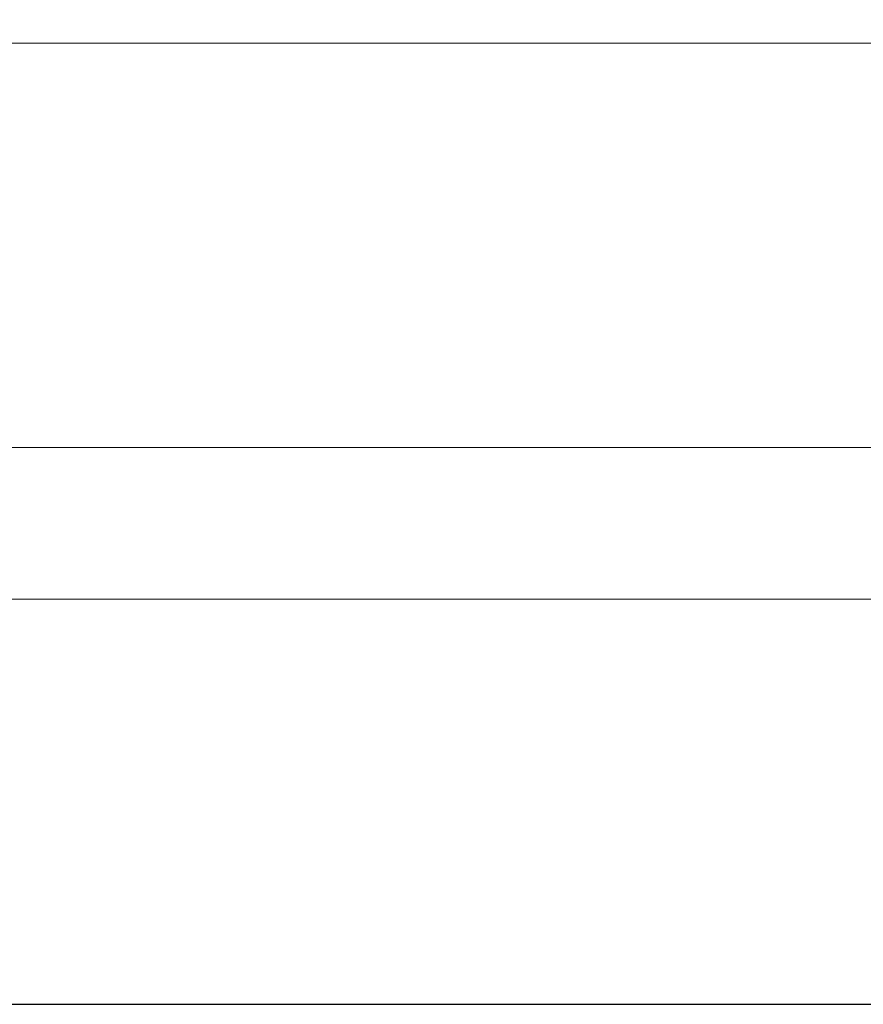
# Model space of a CAD drawing. Header units: inches. Extents: x 34737 to 291769, y 4926 to 74566.
# Tile 180 of 256: x 256090 to 256115, y 31083 to 31112. Entities that reach past the tile are written whole.
import ezdxf

# ---------------------------------------------------------------- set-up
doc = ezdxf.new("R2010")
doc.units = ezdxf.units.IN
doc.header["$LTSCALE"] = 300
doc.linetypes.add('ACAD_ISO02W100', pattern=[15, 12, -3])
doc.layers.add('!_A_03_ČIARKOVANÁ', color=41, linetype='ACAD_ISO02W100', lineweight=13)
doc.layers.add('_MB_szklo_0.15', color=142, linetype='Continuous', lineweight=15)

msp = doc.modelspace()

# ---------------------------------------------------------------- linework, layer by layer
at = {"layer": '!_A_03_ČIARKOVANÁ', "color": 7, "lineweight": -3}
msp.add_lwpolyline([(249296.379, 31082.775), (261523.629, 31082.775)], dxfattribs=at)
at = {"layer": '_MB_szklo_0.15'}
for points in [[(256094.379, 31111.305), (255405.879, 31111.305), (255405.879, 31114.305), (256094.379, 31114.305)], [(256094.379, 31111.305), (256139.379, 31111.305), (256139.379, 31114.305), (256094.379, 31114.305)], [(256094.379, 31094.805), (255405.879, 31094.805), (255405.879, 31099.305), (256094.379, 31099.305)], [(256094.379, 31094.805), (256139.379, 31094.805), (256139.379, 31099.305), (256094.379, 31099.305)]]:
    msp.add_lwpolyline(points, dxfattribs=at)

doc.saveas('drawing.dxf')
